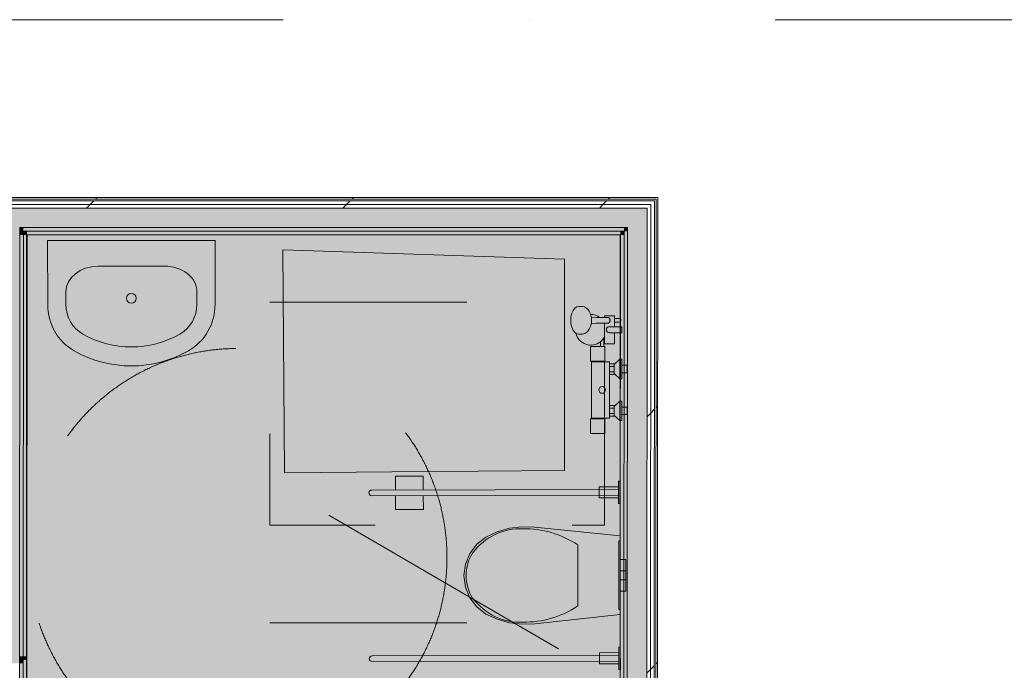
# Model space of a CAD drawing. Header units: millimetres. Extents: x -30280 to 309309, y -17460 to 4378.
# Tile 32 of 256: x -3841 to -311, y -15371 to -13037. Entities that reach past the tile are written whole.
import ezdxf

# ---------------------------------------------------------------- set-up
doc = ezdxf.new("R2010")
doc.units = ezdxf.units.MM
doc.header["$MEASUREMENT"] = 0
for name, pattern in [('Dot & Dashed', [3351.388812, 1587.5, -881.944444, 0, -881.944368]), ('Rayas Pequeñas', [1411.111111, 705.555556, -705.555556]), ('Rayas_2', [1411.111111, 705.555556, -705.555556]), ('Wipeout_Contour', [1000, 0, -1000])]:
    doc.linetypes.add(name, pattern=pattern)
for name, color, linetype in [('16_SEC_Seccions Planta 1', 7, 'Continuous'), ('Nuevo_01 Sanitaris', 7, 'Continuous'), ('Nuevo_08_E_Envans secs', 7, 'Continuous'), ('Nuevo_14_PAV_Paviment_tarkett Safe', 7, 'Continuous'), ('Nuevo_Puertas Archicad', 7, 'Continuous')]:
    doc.layers.add(name, color=color, linetype=linetype)
for name, color, linetype, lineweight in [('16_SEC_Seccions Planta 1_Pluma_Nº__192', 150, 'Continuous', 0), ('Nuevo_01 2D_Mobiliari_Pluma_Nº__101', 252, 'Continuous', 5), ('Nuevo_01 Sanitaris_Pluma_Nº__1', 7, 'Continuous', 5), ('Nuevo_01 Sanitaris_Pluma_Nº__75', 7, 'Continuous', 5), ('Nuevo_01_2D Trames_Pluma_Nº__1', 7, 'Continuous', 5), ('Nuevo_01_2D Trames_Pluma_Nº__19', 255, 'Continuous', 9), ('Nuevo_08_E_Envans secs_Pluma_Nº__1', 7, 'Continuous', 5), ('Nuevo_14_PAV_Paviment_tarkett Safe_Pluma_Nº__89', 7, 'Continuous', 5), ('Nuevo_Puertas Archicad_Pluma_Nº__1', 7, 'Continuous', 5)]:
    doc.layers.add(name, color=color, linetype=linetype, lineweight=lineweight)
for name, color, linetype, lineweight, true_color in [('Nuevo_08_E_Envans secs_Pluma_Nº__102', 7, 'Continuous', 5, 0xcccccc), ('Nuevo_08_E_Envans secs_Pluma_Nº__171', 171, 'Continuous', 13, 0xaaaaff), ('Nuevo_08_E_Envans secs_Pluma_Nº__177', 7, 'Continuous', 15, 0xf7e046), ('Nuevo_08_E_Envans secs_Pluma_Nº__79', 7, 'Continuous', 5, 0xaaffd5), ('Nuevo_14_PAV_Paviment_tarkett Safe_Pluma_Nº__166', 7, 'Continuous', 13, 0x97cbff), ('Nuevo_Puertas Archicad_Pluma_Nº__3', 7, 'Continuous', 5, 0xa4a4a4)]:
    doc.layers.add(name, color=color, linetype=linetype, lineweight=lineweight, true_color=true_color)
doc.linetypes.add('Sketch', pattern='A,0,[1,A.29 Seccions 31.Shx,S=15.873016,R=0,X=0,Y=4.996e-16],-2000,0', length=2000)
pattern_1 = [(45, (0, 0), (-919.24, 919.24), [975, -325]), (45, (4e-13, 919.2), (-919.24, 919.24), [975, -325])]

# ---------------------------------------------------------------- blocks, each defined once
blk = doc.blocks.new('Forjado_1_1', base_point=(-3816.4, -16950))
at = {"layer": 'Nuevo_14_PAV_Paviment_tarkett Safe_Pluma_Nº__166', "linetype": 'Continuous', "lineweight": 0, "true_color": 0x25323f}
blk.add_hatch(color=169, dxfattribs=at).paths.add_polyline_path([(-3816.4, -16950), (-1687.6, -16950), (-1687.6, -13808.6), (-3816.4, -13808.6)])
at = {"layer": 'Nuevo_14_PAV_Paviment_tarkett Safe_Pluma_Nº__89', "color": 7, "linetype": 'Continuous', "lineweight": 5, "flags": 128}
blk.add_lwpolyline([(-3816.4, -16950), (-1687.6, -16950), (-1687.6, -13808.6), (-3816.4, -13808.6)], close=True, dxfattribs=at)
blk = doc.blocks.new('*X96')
at = {"layer": 'Nuevo_08_E_Envans secs_Pluma_Nº__102', "linetype": 'Continuous', "lineweight": 5, "true_color": 0xcccccc}
blk.add_hatch(color=254, dxfattribs=at).paths.add_polyline_path([(-1660.9, -13712.6), (-1661, -13782.6), (-1590.9, -13712.6)])
blk = doc.blocks.new('*X102')
at = {"layer": 'Nuevo_08_E_Envans secs_Pluma_Nº__102', "linetype": 'Continuous', "lineweight": 5, "true_color": 0xcccccc}
blk.add_hatch(color=254, dxfattribs=at).paths.add_polyline_path([(-1661, -13782.6), (-1662.6, -16014.5), (-1592.6, -16014.6), (-1591, -13782.6)])
blk = doc.blocks.new('*X103')
at = {"layer": 'Nuevo_08_E_Envans secs_Pluma_Nº__102', "linetype": 'Continuous', "lineweight": 5, "true_color": 0xcccccc}
blk.add_hatch(color=254, dxfattribs=at).paths.add_polyline_path([(-1661, -13782.6), (-1591, -13782.6), (-1590.9, -13712.6)])
blk = doc.blocks.new('Muro_67_1', base_point=(-1689.4, -17084))
at = {"layer": 'Nuevo_08_E_Envans secs_Pluma_Nº__79', "linetype": 'Continuous', "lineweight": 5, "true_color": 0xaaffd5}
for points in [[(-1687, -13808.6), (-1674, -13795.6), (-1687, -13795.6)], [(-1687, -13808.6), (-1674, -13808.6), (-1674, -13795.6)], [(-1674, -13795.6), (-1675.6, -16014.5), (-1662.6, -16014.5), (-1661, -13795.6)], [(-1674, -13795.6), (-1661, -13782.6), (-1674, -13782.6)], [(-1674, -13795.6), (-1661, -13795.6), (-1661, -13782.6)], [(-1687, -13808.6), (-1688.6, -16014.5), (-1675.6, -16014.5), (-1674, -13808.6)]]:
    blk.add_hatch(color=121, dxfattribs=at).paths.add_polyline_path(points)
at = {"layer": 'Nuevo_08_E_Envans secs_Pluma_Nº__1', "color": 7, "linetype": 'Continuous', "lineweight": 5}
for p, q in [((-1661, -13782.6), (-1674, -13782.6)), ((-1674, -13808.6), (-1674, -13795.6)), ((-1662.6, -16014.5), (-1661, -13795.6)), ((-1661, -13795.6), (-1661, -13782.6)), ((-1675.6, -16014.5), (-1674, -13808.6))]:
    blk.add_line(p, q, dxfattribs=at)
at = {"layer": 'Nuevo_08_E_Envans secs_Pluma_Nº__1', "color": 7, "linetype": 'Continuous', "lineweight": 5, "flags": 128}
blk.add_lwpolyline([(-1687, -13808.6), (-1688.6, -16014.5)], dxfattribs=at)
at = {"color": 254, "linetype": 'Wipeout_Contour', "lineweight": 0, "ltscale": 41294.121844}
blk.add_wipeout([(-1558.9, -13674.6), (-1558.9, -13680.6), (-1552.9, -13674.6)], dxfattribs=at).dxf.layer = 'Nuevo_08_E_Envans secs'
at = {"layer": 'Nuevo_08_E_Envans secs_Pluma_Nº__171', "linetype": 'Continuous', "lineweight": 13, "true_color": 0xaaaaff}
h = blk.add_hatch(dxfattribs=at)
h.set_pattern_fill('Panellat_HPL_0001', color=161, style=0, pattern_type=2)
h.set_pattern_definition(pattern_1)
h.paths.add_polyline_path([(-1558.9, -13674.6), (-1558.9, -13680.6), (-1552.9, -13674.6)])
at = {"color": 254, "linetype": 'Wipeout_Contour', "lineweight": 0, "ltscale": 41342.531625}
blk.add_wipeout([(-1577.9, -13686.6), (-1577.9, -13699.6), (-1564.9, -13686.6)], dxfattribs=at).dxf.layer = 'Nuevo_08_E_Envans secs'
at = {"layer": 'Nuevo_08_E_Envans secs_Pluma_Nº__177', "linetype": 'Continuous', "lineweight": 15, "true_color": 0xf7e046}
h = blk.add_hatch(dxfattribs=at)
h.set_pattern_fill('Panellat_HPL_0001', color=53, style=0, pattern_type=2)
h.set_pattern_definition(pattern_1)
h.paths.add_polyline_path([(-1577.9, -13686.6), (-1577.9, -13699.6), (-1564.9, -13686.6)])
at = {"color": 254, "linetype": 'Wipeout_Contour', "lineweight": 0, "ltscale": 41385.746877}
blk.add_wipeout([(-1590.9, -13699.6), (-1590.9, -13712.6), (-1577.9, -13699.6)], dxfattribs=at).dxf.layer = 'Nuevo_08_E_Envans secs'
at = {"layer": 'Nuevo_08_E_Envans secs_Pluma_Nº__177', "linetype": 'Continuous', "lineweight": 15, "true_color": 0xf7e046}
h = blk.add_hatch(dxfattribs=at)
h.set_pattern_fill('Panellat_HPL_0001', color=53, style=0, pattern_type=2)
h.set_pattern_definition(pattern_1)
h.paths.add_polyline_path([(-1590.9, -13699.6), (-1590.9, -13712.6), (-1577.9, -13699.6)])
at = {"layer": 'Nuevo_08_E_Envans secs', "color": 7, "lineweight": 20}
blk.add_blockref('*X96', (0, 0), dxfattribs=at)
at = {"color": 254, "linetype": 'Wipeout_Contour', "lineweight": 0, "ltscale": 59717.815588}
blk.add_wipeout([(-1558.9, -13680.6), (-1560.6, -16014.6), (-1554.6, -16014.6), (-1552.9, -13680.6)], dxfattribs=at).dxf.layer = 'Nuevo_08_E_Envans secs'
at = {"layer": 'Nuevo_08_E_Envans secs_Pluma_Nº__171', "linetype": 'Continuous', "lineweight": 13, "true_color": 0xaaaaff}
h = blk.add_hatch(dxfattribs=at)
h.set_pattern_fill('Panellat_HPL_0001', color=161, style=0, pattern_type=2)
h.set_pattern_definition(pattern_1)
h.paths.add_polyline_path([(-1558.9, -13680.6), (-1560.6, -16014.6), (-1554.6, -16014.6), (-1552.9, -13680.6)])
at = {"color": 254, "linetype": 'Wipeout_Contour', "lineweight": 0, "ltscale": 41300.512189}
blk.add_wipeout([(-1558.9, -13680.6), (-1552.9, -13680.6), (-1552.9, -13674.6)], dxfattribs=at).dxf.layer = 'Nuevo_08_E_Envans secs'
at = {"color": 254, "linetype": 'Wipeout_Contour', "lineweight": 0, "ltscale": 59762.08674}
blk.add_wipeout([(-1577.9, -13699.6), (-1579.6, -16014.6), (-1566.6, -16014.6), (-1564.9, -13699.6)], dxfattribs=at).dxf.layer = 'Nuevo_08_E_Envans secs'
at = {"layer": 'Nuevo_08_E_Envans secs_Pluma_Nº__171', "linetype": 'Continuous', "lineweight": 13, "true_color": 0xaaaaff}
h = blk.add_hatch(dxfattribs=at)
h.set_pattern_fill('Panellat_HPL_0001', color=161, style=0, pattern_type=2)
h.set_pattern_definition(pattern_1)
h.paths.add_polyline_path([(-1558.9, -13680.6), (-1552.9, -13680.6), (-1552.9, -13674.6)])
at = {"layer": 'Nuevo_08_E_Envans secs_Pluma_Nº__177', "linetype": 'Continuous', "lineweight": 15, "true_color": 0xf7e046}
h = blk.add_hatch(dxfattribs=at)
h.set_pattern_fill('Panellat_HPL_0001', color=53, style=0, pattern_type=2)
h.set_pattern_definition(pattern_1)
h.paths.add_polyline_path([(-1577.9, -13699.6), (-1579.6, -16014.6), (-1566.6, -16014.6), (-1564.9, -13699.6)])
at = {"color": 254, "linetype": 'Wipeout_Contour', "lineweight": 0, "ltscale": 41355.073129}
blk.add_wipeout([(-1577.9, -13699.6), (-1564.9, -13699.6), (-1564.9, -13686.6)], dxfattribs=at).dxf.layer = 'Nuevo_08_E_Envans secs'
at = {"layer": 'Nuevo_08_E_Envans secs_Pluma_Nº__177', "linetype": 'Continuous', "lineweight": 15, "true_color": 0xf7e046}
h = blk.add_hatch(dxfattribs=at)
h.set_pattern_fill('Panellat_HPL_0001', color=53, style=0, pattern_type=2)
h.set_pattern_definition(pattern_1)
h.paths.add_polyline_path([(-1577.9, -13699.6), (-1564.9, -13699.6), (-1564.9, -13686.6)])
at = {"layer": 'Nuevo_08_E_Envans secs_Pluma_Nº__1', "color": 7, "linetype": 'Continuous', "lineweight": 5}
for p, q in [((-1558.9, -13680.6), (-1564.9, -13680.6)), ((-1558.9, -13686.6), (-1558.9, -13680.6))]:
    blk.add_line(p, q, dxfattribs=at)
at = {"layer": 'Nuevo_08_E_Envans secs_Pluma_Nº__1', "color": 7, "linetype": 'Continuous', "lineweight": 5, "flags": 128}
for points in [[(-1552.9, -13674.6), (-1558.9, -13674.6)], [(-1554.6, -16014.6), (-1552.9, -13674.6)]]:
    blk.add_lwpolyline(points, dxfattribs=at)
at = {"color": 254, "linetype": 'Wipeout_Contour', "lineweight": 0, "ltscale": 59793.425017}
blk.add_wipeout([(-1590.9, -13712.6), (-1592.6, -16014.6), (-1579.6, -16014.6), (-1577.9, -13712.6)], dxfattribs=at).dxf.layer = 'Nuevo_08_E_Envans secs'
at = {"layer": 'Nuevo_08_E_Envans secs_Pluma_Nº__177', "linetype": 'Continuous', "lineweight": 15, "true_color": 0xf7e046}
h = blk.add_hatch(dxfattribs=at)
h.set_pattern_fill('Panellat_HPL_0001', color=53, style=0, pattern_type=2)
h.set_pattern_definition(pattern_1)
h.paths.add_polyline_path([(-1590.9, -13712.6), (-1592.6, -16014.6), (-1579.6, -16014.6), (-1577.9, -13712.6)])
at = {"layer": 'Nuevo_08_E_Envans secs_Pluma_Nº__1', "color": 7, "linetype": 'Continuous', "lineweight": 5}
blk.add_line((-1592.6, -16014.6), (-1591, -13782.6), dxfattribs=at)
at = {"layer": 'Nuevo_08_E_Envans secs', "color": 7, "lineweight": 20}
blk.add_blockref('*X102', (0, 0), dxfattribs=at)
at = {"color": 254, "linetype": 'Wipeout_Contour', "lineweight": 0, "ltscale": 41398.277173}
blk.add_wipeout([(-1590.9, -13712.6), (-1577.9, -13712.6), (-1577.9, -13699.6)], dxfattribs=at).dxf.layer = 'Nuevo_08_E_Envans secs'
at = {"layer": 'Nuevo_08_E_Envans secs_Pluma_Nº__177', "linetype": 'Continuous', "lineweight": 15, "true_color": 0xf7e046}
h = blk.add_hatch(dxfattribs=at)
h.set_pattern_fill('Panellat_HPL_0001', color=53, style=0, pattern_type=2)
h.set_pattern_definition(pattern_1)
h.paths.add_polyline_path([(-1590.9, -13712.6), (-1577.9, -13712.6), (-1577.9, -13699.6)])
at = {"layer": 'Nuevo_08_E_Envans secs_Pluma_Nº__1', "color": 7, "linetype": 'Continuous', "lineweight": 5}
for p, q in [((-1564.9, -13686.6), (-1577.9, -13686.6)), ((-1564.9, -13699.6), (-1564.9, -13686.6)), ((-1560.6, -16014.6), (-1558.9, -13686.6)), ((-1590.9, -13712.6), (-1660.9, -13712.6)), ((-1591, -13782.6), (-1590.9, -13712.6)), ((-1579.6, -16014.6), (-1577.9, -13712.6)), ((-1577.9, -13712.6), (-1577.9, -13699.6)), ((-1566.6, -16014.6), (-1564.9, -13699.6))]:
    blk.add_line(p, q, dxfattribs=at)
at = {"layer": 'Nuevo_08_E_Envans secs', "color": 7, "lineweight": 20}
blk.add_blockref('*X103', (0, 0), dxfattribs=at)
blk = doc.blocks.new('Muro_68_1', base_point=(-3815.2, -15319.9))
at = {"layer": 'Nuevo_08_E_Envans secs_Pluma_Nº__79', "linetype": 'Continuous', "lineweight": 5, "true_color": 0xaaffd5}
for points in [[(-3828.2, -15319.8), (-3828.2, -15332.8), (-3815.2, -15319.9)], [(-3815.2, -15333.1), (-3815.2, -15320.1), (-3815.4, -15320.1), (-3828.2, -15332.8), (-3828.2, -15333)], [(-3841.2, -15332.8), (-3841.2, -15345.8), (-3828.2, -15332.8)], [(-3828.2, -15346), (-3828.2, -15333), (-3828.4, -15333), (-3841.2, -15345.8), (-3841.2, -15346)], [(-3828.2, -15333), (-3828.2, -15332.8), (-3828.4, -15333)]]:
    blk.add_hatch(color=121, dxfattribs=at).paths.add_polyline_path(points)
at = {"layer": 'Nuevo_08_E_Envans secs_Pluma_Nº__1', "color": 7, "linetype": 'Continuous', "lineweight": 5}
for p, q in [((-3828.2, -15332.8), (-3828.2, -15319.8)), ((-3828.2, -15333), (-3828.4, -15333))]:
    blk.add_line(p, q, dxfattribs=at)
at = {"layer": 'Nuevo_08_E_Envans secs_Pluma_Nº__1', "color": 7, "linetype": 'Continuous', "lineweight": 5, "flags": 128}
blk.add_lwpolyline([(-3815.2, -15319.9), (-3815.2, -15332.9)], dxfattribs=at)
at = {"layer": 'Nuevo_08_E_Envans secs_Pluma_Nº__1', "color": 7, "linetype": 'Continuous', "lineweight": 5}
blk.add_point((-3828.2, -15332.8), dxfattribs=at)
blk = doc.blocks.new('*X219')
at = {"layer": 'Nuevo_08_E_Envans secs_Pluma_Nº__102', "linetype": 'Continuous', "lineweight": 5, "true_color": 0xcccccc}
blk.add_hatch(color=254, dxfattribs=at).paths.add_polyline_path([(-3912.4, -16950), (-3842.4, -16950), (-3842.4, -16914.1), (-3912.4, -16914.1)])
blk = doc.blocks.new('*X220')
at = {"layer": 'Nuevo_08_E_Envans secs_Pluma_Nº__102', "linetype": 'Continuous', "lineweight": 5, "true_color": 0xcccccc}
blk.add_hatch(color=254, dxfattribs=at).paths.add_polyline_path([(-3911.7, -16014.1), (-3841.7, -16014.1), (-3841.3, -15415.9), (-3911.3, -15415.7)])
blk = doc.blocks.new('Puerta 27_10')
at = {"layer": 'Nuevo_Puertas Archicad_Pluma_Nº__1', "color": 7, "linetype": 'Continuous', "lineweight": 5}
for p, q in [((382, 0), (382, 844)), ((382, 844), (422, 844)), ((422, 844), (422, 0)), ((-472, 0), (-472, 19)), ((-472, 19), (-422, 19)), ((-422, 0), (-472, 0)), ((-450, 0), (-472, 0)), ((-450, 0), (-472, 0)), ((-422, 0), (-450, 0)), ((-450, 0), (-450, -134)), ((-450, 0), (-450, -6)), ((-450, 0), (-450, -6)), ((-422, 19), (-422, 0)), ((-422, -40), (-422, 0)), ((422, 0), (382, 0)), ((422, 19), (472, 19)), ((422, 0), (422, 19)), ((472, 0), (422, 0)), ((450, 0), (422, 0)), ((422, 0), (422, -40)), ((450, -134), (450, 0)), ((450, 0), (450, -6)), ((450, 0), (450, -6)), ((450, 0), (472, 0)), ((450, 0), (472, 0)), ((472, 19), (472, 0)), ((-450, -6), (-450, -12)), ((-450, -6), (-450, -12)), ((-450, -12), (-450, -25)), ((-450, -12), (-450, -25)), ((-450, -25), (-450, -38)), ((-450, -25), (-450, -38)), ((450, -6), (450, -12)), ((450, -6), (450, -12)), ((450, -12), (450, -25)), ((450, -12), (450, -25)), ((450, -25), (450, -38)), ((450, -25), (450, -38)), ((-450, -38), (-450, -108)), ((-450, -38), (-450, -108)), ((-410, -40), (-422, -40)), ((-410, -134), (-410, -40)), ((422, -40), (410, -40)), ((410, -40), (410, -134)), ((450, -38), (450, -108)), ((450, -38), (450, -108)), ((-472, -153), (-472, -134)), ((-472, -134), (-422, -134)), ((-450, -134), (-472, -134)), ((-450, -134), (-472, -134)), ((-450, -108), (-450, -121)), ((-450, -108), (-450, -121)), ((-450, -121), (-450, -134)), ((-450, -121), (-450, -134)), ((-450, -134), (-410, -134)), ((-422, -134), (-422, -153)), ((410, -134), (450, -134)), ((422, -134), (472, -134)), ((422, -153), (422, -134)), ((450, -108), (450, -121)), ((450, -108), (450, -121)), ((450, -121), (450, -134)), ((450, -121), (450, -134)), ((450, -134), (472, -134)), ((450, -134), (472, -134)), ((472, -134), (472, -153)), ((-422, -153), (-472, -153)), ((472, -153), (422, -153))]:
    blk.add_line(p, q, dxfattribs=at)
at = {"layer": 'Nuevo_Puertas Archicad_Pluma_Nº__3', "color": 253, "linetype": 'Continuous', "lineweight": 5, "true_color": 0xa4a4a4}
blk.add_arc((422, 0), 844, 90, 180, dxfattribs=at)
blk = doc.blocks.new('Muro_81_1', base_point=(-3816.5, -17084))
at = {"layer": 'Nuevo_08_E_Envans secs_Pluma_Nº__79', "linetype": 'Continuous', "lineweight": 5, "true_color": 0xaaffd5}
for points in [[(-3815.2, -15320.1), (-3815.2, -15319.9), (-3815.4, -15320.1)], [(-3841.7, -16014.1), (-3828.7, -16014.1), (-3828.2, -15346), (-3841.2, -15346)], [(-3828.7, -16014.1), (-3815.7, -16014.1), (-3815.2, -15333.1), (-3828.2, -15333)], [(-3842.4, -16950), (-3829.4, -16950), (-3829.4, -16914.1), (-3842.4, -16914.1)], [(-3829.4, -16914.1), (-3829.4, -16950), (-3816.4, -16950), (-3816.4, -16914.1)], [(-3829.4, -16950), (-3842.4, -16950), (-3842.4, -16963), (-3829.4, -16963)]]:
    blk.add_hatch(color=121, dxfattribs=at).paths.add_polyline_path(points)
at = {"layer": 'Nuevo_08_E_Envans secs_Pluma_Nº__1', "color": 7, "linetype": 'Continuous', "lineweight": 5}
for p, q in [((-3841.3, -15415.9), (-3841.2, -15346)), ((-3828.2, -15333), (-3828.7, -16014.1)), ((-3841.3, -15415.9), (-3841.7, -16014.1)), ((-3841.7, -16014.1), (-3828.7, -16014.1)), ((-3828.7, -16014.1), (-3815.7, -16014.1)), ((-3815.7, -16014.1), (-3815.7, -15992.1)), ((-3842.4, -16914.1), (-3842.4, -16950)), ((-3842.4, -16914.1), (-3829.4, -16914.1)), ((-3829.4, -16914.1), (-3829.4, -16950)), ((-3829.4, -16914.1), (-3816.4, -16914.1)), ((-3816.4, -16914.1), (-3816.4, -16936.1)), ((-3829.4, -16963), (-3829.4, -16950))]:
    blk.add_line(p, q, dxfattribs=at)
at = {"layer": 'Nuevo_08_E_Envans secs_Pluma_Nº__1', "color": 7, "linetype": 'Continuous', "lineweight": 5, "flags": 128}
for points in [[(-3815.7, -16014.1), (-3815.2, -15332.9)], [(-3816.4, -16950), (-3816.4, -16914.1)]]:
    blk.add_lwpolyline(points, dxfattribs=at)
at = {"color": 254, "linetype": 'Wipeout_Contour', "lineweight": 0, "ltscale": 64885.329383}
blk.add_wipeout([(-3949.3, -15453.5), (-3949.7, -16014), (-3943.7, -16014), (-3943.3, -15453.5)], dxfattribs=at).dxf.layer = 'Nuevo_08_E_Envans secs'
at = {"color": 254, "linetype": 'Wipeout_Contour', "lineweight": 0, "ltscale": 69544.224484}
blk.add_wipeout([(-3950.4, -16950), (-3944.4, -16950), (-3944.4, -16914), (-3950.4, -16914)], dxfattribs=at).dxf.layer = 'Nuevo_08_E_Envans secs'
at = {"layer": 'Nuevo_08_E_Envans secs_Pluma_Nº__171', "linetype": 'Continuous', "lineweight": 13, "true_color": 0xaaaaff}
h = blk.add_hatch(dxfattribs=at)
h.set_pattern_fill('Panellat_HPL_0001', color=161, style=0, pattern_type=2)
h.set_pattern_definition(pattern_1)
h.paths.add_polyline_path([(-3949.3, -15453.5), (-3949.7, -16014), (-3943.7, -16014), (-3943.3, -15453.5)])
h = blk.add_hatch(dxfattribs=at)
h.set_pattern_fill('Panellat_HPL_0001', color=161, style=0, pattern_type=2)
h.set_pattern_definition(pattern_1)
h.paths.add_polyline_path([(-3950.4, -16950), (-3944.4, -16950), (-3944.4, -16914), (-3950.4, -16914)])
at = {"color": 254, "linetype": 'Wipeout_Contour', "lineweight": 0, "ltscale": 64847.1463}
blk.add_wipeout([(-3937.7, -16014.1), (-3924.7, -16014.1), (-3924.3, -15441.6), (-3937.3, -15441.6)], dxfattribs=at).dxf.layer = 'Nuevo_08_E_Envans secs'
at = {"color": 254, "linetype": 'Wipeout_Contour', "lineweight": 0, "ltscale": 69530.199958}
blk.add_wipeout([(-3938.4, -16950), (-3925.4, -16950), (-3925.4, -16914.1), (-3938.4, -16914.1)], dxfattribs=at).dxf.layer = 'Nuevo_08_E_Envans secs'
at = {"layer": 'Nuevo_08_E_Envans secs_Pluma_Nº__177', "linetype": 'Continuous', "lineweight": 15, "true_color": 0xf7e046}
h = blk.add_hatch(dxfattribs=at)
h.set_pattern_fill('Panellat_HPL_0001', color=53, style=0, pattern_type=2)
h.set_pattern_definition(pattern_1)
h.paths.add_polyline_path([(-3937.7, -16014.1), (-3924.7, -16014.1), (-3924.3, -15441.6), (-3937.3, -15441.6)])
h = blk.add_hatch(dxfattribs=at)
h.set_pattern_fill('Panellat_HPL_0001', color=53, style=0, pattern_type=2)
h.set_pattern_definition(pattern_1)
h.paths.add_polyline_path([(-3938.4, -16950), (-3925.4, -16950), (-3925.4, -16914.1), (-3938.4, -16914.1)])
at = {"layer": 'Nuevo_08_E_Envans secs_Pluma_Nº__1', "color": 7, "linetype": 'Continuous', "lineweight": 5}
for p, q in [((-3943.3, -15453.5), (-3943.7, -16014)), ((-3943.3, -15453.5), (-3943.3, -15447.5)), ((-3949.7, -16014), (-3949.7, -15992)), ((-3949.7, -16014), (-3943.7, -16014)), ((-3950.4, -16914), (-3950.4, -16936)), ((-3950.4, -16914), (-3944.4, -16914)), ((-3944.4, -16914), (-3944.4, -16950))]:
    blk.add_line(p, q, dxfattribs=at)
at = {"layer": 'Nuevo_08_E_Envans secs_Pluma_Nº__1', "color": 7, "linetype": 'Continuous', "lineweight": 5, "flags": 128}
for points in [[(-3949.3, -15453.5), (-3949.7, -16014)], [(-3950.4, -16914), (-3950.4, -16950)], [(-3950.4, -16950), (-3944.4, -16950)]]:
    blk.add_lwpolyline(points, dxfattribs=at)
at = {"color": 254, "linetype": 'Wipeout_Contour', "lineweight": 0, "ltscale": 64809.472549}
blk.add_wipeout([(-3924.7, -16014.1), (-3911.7, -16014.1), (-3911.3, -15428.7), (-3924.3, -15428.6)], dxfattribs=at).dxf.layer = 'Nuevo_08_E_Envans secs'
at = {"color": 254, "linetype": 'Wipeout_Contour', "lineweight": 0, "ltscale": 69518.474868}
blk.add_wipeout([(-3925.4, -16950), (-3912.4, -16950), (-3912.4, -16914.1), (-3925.4, -16914.1)], dxfattribs=at).dxf.layer = 'Nuevo_08_E_Envans secs'
at = {"layer": 'Nuevo_08_E_Envans secs_Pluma_Nº__177', "linetype": 'Continuous', "lineweight": 15, "true_color": 0xf7e046}
h = blk.add_hatch(dxfattribs=at)
h.set_pattern_fill('Panellat_HPL_0001', color=53, style=0, pattern_type=2)
h.set_pattern_definition(pattern_1)
h.paths.add_polyline_path([(-3924.7, -16014.1), (-3911.7, -16014.1), (-3911.3, -15428.7), (-3924.3, -15428.6)])
h = blk.add_hatch(dxfattribs=at)
h.set_pattern_fill('Panellat_HPL_0001', color=53, style=0, pattern_type=2)
h.set_pattern_definition(pattern_1)
h.paths.add_polyline_path([(-3925.4, -16950), (-3912.4, -16950), (-3912.4, -16914.1), (-3925.4, -16914.1)])
at = {"layer": 'Nuevo_08_E_Envans secs_Pluma_Nº__1', "color": 7, "linetype": 'Continuous', "lineweight": 5}
for p, q in [((-3911.3, -15428.7), (-3911.3, -15415.7)), ((-3937.3, -15447.6), (-3937.7, -16014.1)), ((-3937.3, -15447.6), (-3937.3, -15441.6)), ((-3924.3, -15428.6), (-3924.7, -16014.1)), ((-3911.3, -15428.7), (-3911.7, -16014.1)), ((-3943.7, -16014), (-3937.7, -16014.1)), ((-3937.7, -16014.1), (-3924.7, -16014.1)), ((-3924.7, -16014.1), (-3911.7, -16014.1)), ((-3911.7, -16014.1), (-3841.7, -16014.1)), ((-3944.4, -16914), (-3938.4, -16914.1)), ((-3938.4, -16914.1), (-3938.4, -16950)), ((-3938.4, -16914.1), (-3925.4, -16914.1)), ((-3925.4, -16914.1), (-3925.4, -16950)), ((-3925.4, -16914.1), (-3912.4, -16914.1)), ((-3912.4, -16914.1), (-3912.4, -16950)), ((-3912.4, -16914.1), (-3842.4, -16914.1))]:
    blk.add_line(p, q, dxfattribs=at)
at = {"layer": 'Nuevo_08_E_Envans secs', "color": 7, "lineweight": 20}
for name in ['*X220', '*X219']:
    blk.add_blockref(name, (0, 0), dxfattribs=at)
at = {"layer": 'Nuevo_Puertas Archicad', "color": 253, "linetype": 'Continuous', "lineweight": 5, "true_color": 0xa4a4a6, "xscale": -1, "zscale": 1000, "rotation": 89.95765571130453}
blk.add_blockref('Puerta 27_10', (-3950, -16464), dxfattribs=at)
blk = doc.blocks.new('*X224')
at = {"layer": 'Nuevo_08_E_Envans secs_Pluma_Nº__102', "linetype": 'Continuous', "lineweight": 5, "true_color": 0xcccccc}
blk.add_hatch(color=254, dxfattribs=at).paths.add_polyline_path([(-3840, -13712.6), (-3840.1, -13782.6), (-1661, -13782.6), (-1660.9, -13712.6)])
blk = doc.blocks.new('*X225')
at = {"layer": 'Nuevo_08_E_Envans secs_Pluma_Nº__102', "linetype": 'Continuous', "lineweight": 5, "true_color": 0xcccccc}
blk.add_hatch(color=254, dxfattribs=at).paths.add_polyline_path([(-3910.1, -13782.6), (-3840.1, -13782.6), (-3840, -13712.6), (-3910, -13712.6)])
blk = doc.blocks.new('Muro_82_1', base_point=(-1687, -13808.6))
at = {"layer": 'Nuevo_08_E_Envans secs_Pluma_Nº__79', "linetype": 'Continuous', "lineweight": 5, "true_color": 0xaaffd5}
for points in [[(-3840.1, -13795.6), (-3827.1, -13795.6), (-3827.1, -13782.6), (-3840.1, -13782.6)], [(-3827.1, -13795.6), (-1674, -13795.6), (-1674, -13782.6), (-3827.1, -13782.6)], [(-3827.1, -13808.6), (-3814.1, -13808.6), (-3814.1, -13795.6), (-3827.1, -13795.6)], [(-3814.1, -13808.6), (-1687, -13808.6), (-1687, -13795.6), (-3814.1, -13795.6)]]:
    blk.add_hatch(color=121, dxfattribs=at).paths.add_polyline_path(points)
at = {"layer": 'Nuevo_08_E_Envans secs_Pluma_Nº__1', "color": 7, "linetype": 'Continuous', "lineweight": 5}
for p, q in [((-3827.1, -13782.6), (-3840.1, -13782.6)), ((-3840.1, -13795.6), (-3840.1, -13782.6)), ((-1674, -13782.6), (-3827.1, -13782.6)), ((-3814.1, -13795.6), (-3827.1, -13795.6)), ((-3827.1, -13808.6), (-3827.1, -13795.6)), ((-1687, -13795.6), (-3814.1, -13795.6)), ((-1674, -13795.6), (-1687, -13795.6)), ((-1661, -13782.6), (-1674, -13782.6))]:
    blk.add_line(p, q, dxfattribs=at)
at = {"layer": 'Nuevo_08_E_Envans secs_Pluma_Nº__1', "color": 7, "linetype": 'Continuous', "lineweight": 5, "flags": 128}
blk.add_lwpolyline([(-3814.1, -13808.6), (-1687, -13808.6)], dxfattribs=at)
at = {"color": 254, "linetype": 'Wipeout_Contour', "lineweight": 0, "ltscale": 56046.815593}
blk.add_wipeout([(-4024.3, -13680.6), (-1558.9, -13680.6), (-1558.9, -13674.6), (-4024.3, -13674.6)], dxfattribs=at).dxf.layer = 'Nuevo_08_E_Envans secs'
at = {"layer": 'Nuevo_08_E_Envans secs_Pluma_Nº__171', "linetype": 'Continuous', "lineweight": 13, "true_color": 0xaaaaff}
h = blk.add_hatch(dxfattribs=at)
h.set_pattern_fill('Panellat_HPL_0001', color=161, style=0, pattern_type=2)
h.set_pattern_definition(pattern_1)
h.paths.add_polyline_path([(-4024.3, -13680.6), (-1558.9, -13680.6), (-1558.9, -13674.6), (-4024.3, -13674.6)])
at = {"color": 254, "linetype": 'Wipeout_Contour', "lineweight": 0, "ltscale": 56111.684151}
blk.add_wipeout([(-4024.3, -13699.6), (-1577.9, -13699.6), (-1577.9, -13686.6), (-4024.3, -13686.6)], dxfattribs=at).dxf.layer = 'Nuevo_08_E_Envans secs'
at = {"layer": 'Nuevo_08_E_Envans secs_Pluma_Nº__177', "linetype": 'Continuous', "lineweight": 15, "true_color": 0xf7e046}
h = blk.add_hatch(dxfattribs=at)
h.set_pattern_fill('Panellat_HPL_0001', color=53, style=0, pattern_type=2)
h.set_pattern_definition(pattern_1)
h.paths.add_polyline_path([(-4024.3, -13699.6), (-1577.9, -13699.6), (-1577.9, -13686.6), (-4024.3, -13686.6)])
at = {"layer": 'Nuevo_08_E_Envans secs_Pluma_Nº__1', "color": 7, "linetype": 'Continuous', "lineweight": 5}
for p, q in [((-1564.9, -13680.6), (-4024.3, -13680.6)), ((-1558.9, -13680.6), (-1564.9, -13680.6))]:
    blk.add_line(p, q, dxfattribs=at)
at = {"layer": 'Nuevo_08_E_Envans secs_Pluma_Nº__1', "color": 7, "linetype": 'Continuous', "lineweight": 5, "flags": 128}
blk.add_lwpolyline([(-1558.9, -13674.6), (-4024.3, -13674.6)], dxfattribs=at)
at = {"color": 254, "linetype": 'Wipeout_Contour', "lineweight": 0, "ltscale": 56165.447628}
blk.add_wipeout([(-4024.3, -13712.6), (-1590.9, -13712.6), (-1590.9, -13699.6), (-4024.3, -13699.6)], dxfattribs=at).dxf.layer = 'Nuevo_08_E_Envans secs'
at = {"layer": 'Nuevo_08_E_Envans secs_Pluma_Nº__177', "linetype": 'Continuous', "lineweight": 15, "true_color": 0xf7e046}
h = blk.add_hatch(dxfattribs=at)
h.set_pattern_fill('Panellat_HPL_0001', color=53, style=0, pattern_type=2)
h.set_pattern_definition(pattern_1)
h.paths.add_polyline_path([(-4024.3, -13712.6), (-1590.9, -13712.6), (-1590.9, -13699.6), (-4024.3, -13699.6)])
at = {"layer": 'Nuevo_08_E_Envans secs_Pluma_Nº__1', "color": 7, "linetype": 'Continuous', "lineweight": 5}
for p, q in [((-1577.9, -13686.6), (-4024.3, -13686.6)), ((-1564.9, -13686.6), (-1577.9, -13686.6)), ((-1590.9, -13699.6), (-4024.3, -13699.6)), ((-3840, -13712.6), (-3910, -13712.6)), ((-1660.9, -13712.6), (-3840, -13712.6)), ((-1590.9, -13712.6), (-1660.9, -13712.6)), ((-1577.9, -13699.6), (-1590.9, -13699.6))]:
    blk.add_line(p, q, dxfattribs=at)
at = {"layer": 'Nuevo_08_E_Envans secs', "color": 7, "lineweight": 20}
for name in ['*X225', '*X224']:
    blk.add_blockref(name, (0, 0), dxfattribs=at)
blk = doc.blocks.new('*X455')
at = {"layer": 'Nuevo_08_E_Envans secs_Pluma_Nº__102', "linetype": 'Continuous', "lineweight": 5, "true_color": 0xcccccc}
blk.add_hatch(color=254, dxfattribs=at).paths.add_polyline_path([(-3841.2, -15332.8), (-3911.2, -15332.6), (-3911.2, -15345.6), (-3841.2, -15345.8)])
blk = doc.blocks.new('*X456')
at = {"layer": 'Nuevo_08_E_Envans secs_Pluma_Nº__102', "linetype": 'Continuous', "lineweight": 5, "true_color": 0xcccccc}
blk.add_hatch(color=254, dxfattribs=at).paths.add_polyline_path([(-3841.2, -15319.8), (-3911.2, -15319.6), (-3911.2, -15332.6), (-3841.2, -15332.8)])
blk = doc.blocks.new('*X457')
at = {"layer": 'Nuevo_08_E_Envans secs_Pluma_Nº__102', "linetype": 'Continuous', "lineweight": 5, "true_color": 0xcccccc}
blk.add_hatch(color=254, dxfattribs=at).paths.add_polyline_path([(-3910.1, -13795.6), (-3840.1, -13795.6), (-3840.1, -13782.6), (-3910.1, -13782.6)])
blk = doc.blocks.new('*X458')
at = {"layer": 'Nuevo_08_E_Envans secs_Pluma_Nº__102', "linetype": 'Continuous', "lineweight": 5, "true_color": 0xcccccc}
blk.add_hatch(color=254, dxfattribs=at).paths.add_polyline_path([(-3910.1, -13808.6), (-3840.1, -13808.6), (-3840.1, -13795.6), (-3910.1, -13795.6)])
blk = doc.blocks.new('*X459')
at = {"layer": 'Nuevo_08_E_Envans secs_Pluma_Nº__102', "linetype": 'Continuous', "lineweight": 5, "true_color": 0xcccccc}
blk.add_hatch(color=254, dxfattribs=at).paths.add_polyline_path([(-3841.2, -15319.8), (-3840.1, -13808.6), (-3910.1, -13808.6), (-3911.2, -15319.6)])
blk = doc.blocks.new('Muro_128_1', base_point=(-3937.2, -15319.6))
at = {"layer": 'Nuevo_08_E_Envans secs_Pluma_Nº__79', "linetype": 'Continuous', "lineweight": 5, "true_color": 0xaaffd5}
for points in [[(-3923.1, -13808.6), (-3910.1, -13808.6), (-3910.1, -13795.6), (-3923.1, -13795.6)], [(-3840.1, -13808.6), (-3827.1, -13808.6), (-3827.1, -13795.6), (-3840.1, -13795.6)], [(-3924.2, -15319.6), (-3923.1, -13808.6), (-3936.1, -13808.6), (-3937.2, -15319.6)], [(-3911.2, -15319.6), (-3910.1, -13808.6), (-3923.1, -13808.6), (-3924.2, -15319.6)], [(-3828.2, -15319.8), (-3827.1, -13808.6), (-3840.1, -13808.6), (-3841.2, -15319.8)], [(-3815.2, -15319.9), (-3814.1, -13808.6), (-3827.1, -13808.6), (-3828.2, -15319.8)], [(-3911.2, -15319.6), (-3924.2, -15319.6), (-3924.2, -15332.6), (-3911.2, -15332.6)], [(-3828.2, -15319.8), (-3841.2, -15319.8), (-3841.2, -15332.8), (-3828.2, -15332.8)]]:
    blk.add_hatch(color=121, dxfattribs=at).paths.add_polyline_path(points)
at = {"layer": 'Nuevo_08_E_Envans secs_Pluma_Nº__1', "color": 7, "linetype": 'Continuous', "lineweight": 5}
for p, q in [((-3923.1, -13795.6), (-3923.1, -13808.6)), ((-3910.1, -13782.6), (-3910.1, -13795.6)), ((-3910.1, -13795.6), (-3910.1, -13808.6)), ((-3840.1, -13795.6), (-3840.1, -13782.6)), ((-3840.1, -13808.6), (-3840.1, -13795.6)), ((-3827.1, -13808.6), (-3827.1, -13795.6)), ((-3924.2, -15319.6), (-3923.1, -13808.6)), ((-3911.2, -15319.6), (-3910.1, -13808.6)), ((-3841.2, -15319.8), (-3840.1, -13808.6)), ((-3828.2, -15319.8), (-3827.1, -13808.6)), ((-3924.2, -15319.6), (-3924.2, -15332.6)), ((-3911.2, -15319.6), (-3911.2, -15332.6)), ((-3841.2, -15332.8), (-3841.2, -15319.8)), ((-3828.2, -15332.8), (-3828.2, -15319.8)), ((-3911.2, -15332.6), (-3911.2, -15345.6)), ((-3841.2, -15345.8), (-3841.2, -15332.8))]:
    blk.add_line(p, q, dxfattribs=at)
at = {"layer": 'Nuevo_08_E_Envans secs_Pluma_Nº__1', "color": 7, "linetype": 'Continuous', "lineweight": 5, "flags": 128}
for points in [[(-3936.1, -13808.6), (-3937.2, -15319.6)], [(-3815.2, -15319.9), (-3814.1, -13808.6)]]:
    blk.add_lwpolyline(points, dxfattribs=at)
at = {"layer": 'Nuevo_08_E_Envans secs', "color": 7, "lineweight": 20}
for name in ['*X457', '*X458', '*X459', '*X456', '*X455']:
    blk.add_blockref(name, (0, 0), dxfattribs=at)
blk = doc.blocks.new('WC Discapacitados 27')
at = {"layer": 'Nuevo_01 Sanitaris_Pluma_Nº__1', "color": 7, "linetype": 'Continuous', "lineweight": 5}
for p, q in [((-57, 20), (-40.3, 20)), ((-57, 0), (-57, 20)), ((-40.3, 20), (-16, 20)), ((-16, 20), (-11.3, 20)), ((-16, 0), (-16, 20)), ((-11.3, 20), (0, 20)), ((0, 20), (11.3, 20)), ((0, 0), (11.3, 0)), ((11.3, 20), (16, 20)), ((11.3, 0), (16, 0)), ((16, 0), (16, 20)), ((16, 20), (40.3, 20)), ((16, 0), (40.3, 0)), ((40.3, 20), (57, 20)), ((40.3, 0), (57, 0)), ((57, 0), (57, 20)), ((-57, 0), (-40.3, 0)), ((-40.3, 0), (-16, 0)), ((-16, 0), (-11.3, 0)), ((-11.3, 0), (0, 0)), ((0, -151.4), (-108.9, -151.4)), ((108.9, -151.4), (0, -151.4)), ((-307.5, -705), (-357.5, -705)), ((-357.5, -705), (-357.5, -805)), ((-237.5, -705), (-287.5, -705)), ((-237.5, -805), (-237.5, -705)), ((-357.5, -805), (-307.5, -805)), ((-287.5, -805), (-237.5, -805))]:
    blk.add_line(p, q, dxfattribs=at)
at = {"layer": 'Nuevo_01 Sanitaris_Pluma_Nº__1', "color": 7, "linetype": 'Continuous', "lineweight": 5, "flags": 128}
for points in [[(-337.5, -5), (-257.5, -5), (-257.5, 0), (-337.5, 0)], [(-169.4, -396.7), (-157, -440.3), (-138, -481.3), (-112.4, -513.9), (-79.4, -538.8), (-41, -554.6), (0, -560), (41, -554.6), (79.4, -538.8), (112.4, -513.9), (138, -481.3), (157, -440.3), (169.4, -396.7), (174.9, -351.8), (173.3, -306.6), (141, 0), (-141, 0), (-173.3, -306.6), (-174.9, -351.8)], [(123, 0), (-123, 0), (-123, -5), (123, -5)], [(257.5, -5), (337.5, -5), (337.5, 0), (257.5, 0)], [(-317.5, -5), (-317.5, -75), (-277.5, -75), (-277.5, -5)], [(277.5, -5), (277.5, -75), (317.5, -75), (317.5, -5)]]:
    blk.add_lwpolyline(points, close=True, dxfattribs=at)
for points in [[(-307.5, -5), (-287.5, -5), (-287.5, -890, -1), (-307.5, -890)], [(287.5, -5), (307.5, -5), (307.5, -890, -1), (287.5, -890)]]:
    blk.add_lwpolyline(points, format="xyb", close=True, dxfattribs=at)
at = {"layer": 'Nuevo_01 Sanitaris_Pluma_Nº__1', "color": 7, "linetype": 'Continuous', "lineweight": 5}
for centre, major_axis, start_param, end_param in [((258.1, -339.4), (425.3, 0), 2.612188, 3.165208), ((-258.1, -339.4), (425.3, 0), 6.259567, 6.812588), ((89.5, -360.8), (256.9, 0), 3.085861, 3.98645), ((-89.5, -360.8), (256.9, 0), 5.438324, 6.338913), ((0.8, -431.2), (138.5, 0), 4.079884, 4.706528), ((-0.8, -431.2), (138.5, 0), 4.71825, 5.344894)]:
    blk.add_ellipse(centre, major_axis=major_axis, ratio=0.875546, start_param=start_param, end_param=end_param, dxfattribs=at)
blk = doc.blocks.new('Lavabo 02 10')
at = {"layer": 'Nuevo_01 Sanitaris_Pluma_Nº__75', "color": 7, "linetype": 'Continuous', "lineweight": 5}
for p, q in [((-300, 0), (-300, -229.1)), ((300, 0), (-300, 0)), ((300, 0), (300, -229.1)), ((-118.8, -92.3), (-118.8, -92.3)), ((118.8, -92.3), (-118.8, -92.3)), ((-234.8, -183.3), (-234.8, -229.1)), ((234.8, -183.3), (234.8, -229.1))]:
    blk.add_line(p, q, dxfattribs=at)
blk.add_circle((0, -207.1), 17.5, dxfattribs=at)
for centre, major_axis, ratio, start_param, end_param in [((-118.8, -183.3), (116, 0), 0.784675, 1.570796, 3.141593), ((118.8, -183.3), (116, 0), 0.784675, 0, 1.570796), ((-118.9, -229.1), (0, 189.4), 0.956522, 1.570796, 2.644618), ((-118.9, -229.1), (0, 121.2), 0.956522, 1.570796, 2.644618), ((118.9, -229.1), (0, 121.2), 0.956522, 3.638567, 4.712389), ((118.9, -229.1), (0, 189.4), 0.956522, 3.638567, 4.712389), ((0, 0), (0, 381.8), 0.956522, 2.644618, 3.638567), ((0, 0), (0, 450), 0.956522, 2.644618, 3.638567)]:
    blk.add_ellipse(centre, major_axis=major_axis, ratio=ratio, start_param=start_param, end_param=end_param, dxfattribs=at)
blk = doc.blocks.new('Kit Ducha 27')
at = {"layer": 'Nuevo_01 Sanitaris_Pluma_Nº__75', "color": 7, "linetype": 'Continuous', "lineweight": 5}
for p, q in [((-110, -7), (-40, -7)), ((-91, -27), (-59, -27)), ((-84.5, -27), (-84.5, -44)), ((-65.5, -27), (-65.5, -44)), ((40, -7), (110, -7)), ((59, -27), (91, -27)), ((65.5, -27), (65.5, -44)), ((84.5, -27), (84.5, -44)), ((205, -26), (205, -44)), ((227, -44), (227, -26)), ((227, -44), (227, -26)), ((243.5, -26), (256.5, -26)), ((-103, -61), (-103, -107)), ((-101, -107), (-101, -61)), ((-94, -44), (-56, -44)), ((56, -44), (94, -44)), ((101, -61), (101, -107.2)), ((103, -107), (103, -61)), ((156, -76.5), (156, -63.5)), ((190, -62), (239.8, -62)), ((239.5, -91.1), (240, -48.8)), ((240, -48.8), (240.2, -47.2)), ((240.2, -47.2), (240.9, -45.7)), ((240.9, -45.7), (242.1, -44.3)), ((242.1, -44.3), (243.5, -43.3)), ((243.5, -43.3), (245, -42.8)), ((247.4, -41.6), (245, -42.8)), ((245, -42.8), (245.2, -42.7)), ((245, -42.8), (245, -42.8)), ((245.2, -42.7), (247, -42.5)), ((247, -42.5), (253, -42.5)), ((250, -41.2), (247.4, -41.6)), ((252.6, -41.6), (250, -41.2)), ((255, -42.8), (252.6, -41.6)), ((253, -42.5), (254.8, -42.7)), ((254.8, -42.7), (255, -42.8)), ((255, -42.8), (255, -42.8)), ((255, -42.8), (256.5, -43.3)), ((256.5, -43.3), (257.9, -44.3)), ((257.9, -44.3), (259.1, -45.7)), ((259.1, -45.7), (259.8, -47.2)), ((259.8, -47.2), (260, -48.8)), ((260.5, -91.1), (260, -48.8)), ((239, -109.3), (239.5, -91.1)), ((261, -109.3), (260.5, -91.1)), ((200.5, -140.4), (200, -143.6)), ((202.2, -133), (200.5, -140.4)), ((203.6, -130.3), (202.2, -133)), ((208.4, -123.6), (203.6, -130.3)), ((210.5, -121.8), (208.4, -123.6)), ((217.8, -116.4), (210.5, -121.8)), ((227.2, -112.2), (217.8, -116.4)), ((232.4, -110.8), (227.2, -112.2)), ((240.9, -108.8), (232.4, -110.8)), ((250, -108.1), (240.9, -108.8)), ((259.1, -108.8), (250, -108.1)), ((267.6, -110.8), (259.1, -108.8)), ((267.6, -110.8), (271, -111.7)), ((200, -143.6), (200, -154.2)), ((200, -154.2), (201.7, -161.6)), ((201.7, -161.6), (203.4, -164))]:
    blk.add_line(p, q, dxfattribs=at)
at = {"layer": 'Nuevo_01 Sanitaris_Pluma_Nº__75', "color": 7, "linetype": 'Continuous', "lineweight": 5, "flags": 128}
blk.add_lwpolyline([(-156, -108.9, 0.414214), (-153, -111.9), (-103, -111.9), (-103, -107), (-101, -107), (-101, -107.2), (-101, -107.8), (-101, -108), (101, -108), (101, -107.8), (101, -107.2), (101, -107), (103, -107), (103, -111.9), (153, -111.9, 0.414214), (156, -108.9), (156, -76.5), (172.7, -76.5, 0.547975), (203.4, -164), (206.7, -168.5), (214.6, -174.5), (225, -179), (237.1, -181.9), (250, -182.9), (262.9, -181.9), (275, -179), (285.4, -174.5), (293.3, -168.5), (298.3, -161.6), (300, -154.2), (300, -143.6), (299.5, -140.4), (297.8, -133), (296.4, -130.3), (291.6, -123.6), (289.5, -121.8), (282.2, -116.4), (272.8, -112.2), (271, -111.7, 0.166188), (260.3, -77.9), (260.2, -62), (266, -62), (266, -26), (256.5, -26), (256.5, -9, 1), (243.5, -9), (243.5, -26), (227, -26), (227, 0), (205, 0), (205, -26), (166, -26), (166, -62), (190, -62, 0.013709), (187.3, -63.5), (156, -63.5), (156, -63.1, 0.414214), (153, -60.1), (103, -60.1), (103, -61), (101, -61), (101, -44), (94, -44), (94, -27), (91, -27), (110, -7), (110, 0), (40, 0), (40, -7), (59, -27), (56, -27), (56, -44), (-56, -44), (-56, -27), (-59, -27), (-40, -7), (-40, 0), (-110, 0), (-110, -7), (-91, -27), (-94, -27), (-94, -44), (-101, -44), (-101, -61), (-103, -61), (-103, -60.1), (-153, -60.1, 0.414214), (-156, -63.1)], format="xyb", close=True, dxfattribs=at)
for points in [[(-88.5, 0), (-61.5, 0), (-61.5, 20), (-88.5, 20)], [(61.5, 0), (88.5, 0), (88.5, 20), (61.5, 20)]]:
    blk.add_lwpolyline(points, close=True, dxfattribs=at)
at = {"layer": 'Nuevo_01 Sanitaris_Pluma_Nº__75', "color": 7, "linetype": 'Continuous', "lineweight": 5}
blk.add_circle((0, -70), 12, dxfattribs=at)
for centre, radius, start, end in [((216, -110.5), 55, 121.3994, 141.8869), ((216, -44), 11, 180, 0)]:
    blk.add_arc(centre, radius, start, end, dxfattribs=at)
blk = doc.blocks.new('Plano de Corte_1_1', base_point=(7908.8, -13036.5))
at = {"layer": '16_SEC_Seccions Planta 1_Pluma_Nº__192', "color": 150, "linetype": 'Dot & Dashed', "lineweight": 0}
blk.add_line((7158.8, -13036.5), (-24095.1, -13036.5), dxfattribs=at)

msp = doc.modelspace()

# ---------------------------------------------------------------- hatches: boundary and pattern name
at = {"layer": 'Nuevo_01_2D Trames_Pluma_Nº__19', "linetype": 'Continuous', "lineweight": 0, "true_color": 0x7f7f7f}
msp.add_hatch(color=8, dxfattribs=at).paths.add_polyline_path([(-1887.9, -13895.5), (-2897.5, -13861.8), (-2891, -14661.7), (-2506, -14658.5), (-1887.9, -14653.5)])

# ---------------------------------------------------------------- linework, layer by layer
at = {"layer": 'Nuevo_01 2D_Mobiliari_Pluma_Nº__101', "color": 252, "linetype": 'Continuous', "lineweight": 5}
msp.add_line((-2732.2, -14814.2), (-1909.2, -15294), dxfattribs=at)
at = {"layer": 'Nuevo_01_2D Trames_Pluma_Nº__1', "color": 7, "linetype": 'Sketch', "lineweight": 5, "flags": 128}
msp.add_lwpolyline([(-1887.9, -13895.5), (-2897.5, -13861.8), (-2891, -14661.7), (-2506, -14658.5), (-1887.9, -14653.5)], close=True, dxfattribs=at)
at = {"layer": 'Nuevo_01_2D Trames_Pluma_Nº__1', "color": 7, "linetype": 'Rayas_2', "lineweight": 5, "flags": 128}
for points in [[(-2943.6, -14050.2), (-1743.6, -14050.2), (-1743.6, -14850.2), (-2943.6, -14850.2)], [(-2943.6, -15199.6), (-1743.6, -15199.6), (-1743.6, -15999.6), (-2943.6, -15999.6)]]:
    msp.add_lwpolyline(points, close=True, dxfattribs=at)

# ---------------------------------------------------------------- block references
at = {"layer": 'Nuevo_14_PAV_Paviment_tarkett Safe', "color": 7, "linetype": 'Continuous', "lineweight": 5}
msp.add_blockref('Forjado_1_1', (-3816.4, -16950), dxfattribs=at)

# ---------------------------------------------------------------- next in the draw order: block references
at = {"layer": 'Nuevo_08_E_Envans secs', "color": 7, "lineweight": 20}
for name, p in [('Muro_67_1', (-1689.4, -17084)), ('Muro_68_1', (-3815.2, -15319.9))]:
    msp.add_blockref(name, p, dxfattribs=at)

# ---------------------------------------------------------------- next in the draw order: block references
at = {"layer": 'Nuevo_01 Sanitaris', "color": 7, "linetype": 'Continuous', "lineweight": 5, "xscale": -1, "zscale": 1000, "rotation": 270}
msp.add_blockref('Kit Ducha 27', (-1682.3, -14364.9), dxfattribs=at)
at = {"layer": 'Nuevo_01 Sanitaris', "color": 7, "linetype": 'Continuous', "lineweight": 5, "zscale": 1000, "rotation": 270.1270328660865}
msp.add_blockref('WC Discapacitados 27', (-1687.9, -15029.6), dxfattribs=at)
at = {"layer": 'Nuevo_08_E_Envans secs', "color": 7, "lineweight": 20}
for name, p in [('Muro_82_1', (-1687, -13808.6)), ('Muro_81_1', (-3816.5, -17084))]:
    msp.add_blockref(name, p, dxfattribs=at)

# ---------------------------------------------------------------- next in the draw order: linework, layer by layer
at = {"layer": 'Nuevo_01 2D_Mobiliari_Pluma_Nº__101', "color": 252, "linetype": 'Rayas Pequeñas', "lineweight": 5}
msp.add_circle((-3058.7, -14966), 750, dxfattribs=at)

# ---------------------------------------------------------------- next in the draw order: block references
at = {"layer": 'Nuevo_01 Sanitaris', "color": 253, "linetype": 'Continuous', "lineweight": 5, "true_color": 0xa4a4a6, "xscale": -1, "zscale": 1000, "rotation": 0.04234428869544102}
msp.add_blockref('Lavabo 02 10', (-3440.4, -13828.6), dxfattribs=at)
at = {"layer": 'Nuevo_08_E_Envans secs', "color": 7, "lineweight": 20}
msp.add_blockref('Muro_128_1', (-3937.2, -15319.6), dxfattribs=at)

# ---------------------------------------------------------------- next in the draw order: block references
at = {"layer": '16_SEC_Seccions Planta 1', "color": 150, "lineweight": 0}
msp.add_blockref('Plano de Corte_1_1', (7908.8, -13036.5), dxfattribs=at)

doc.saveas('drawing.dxf')
